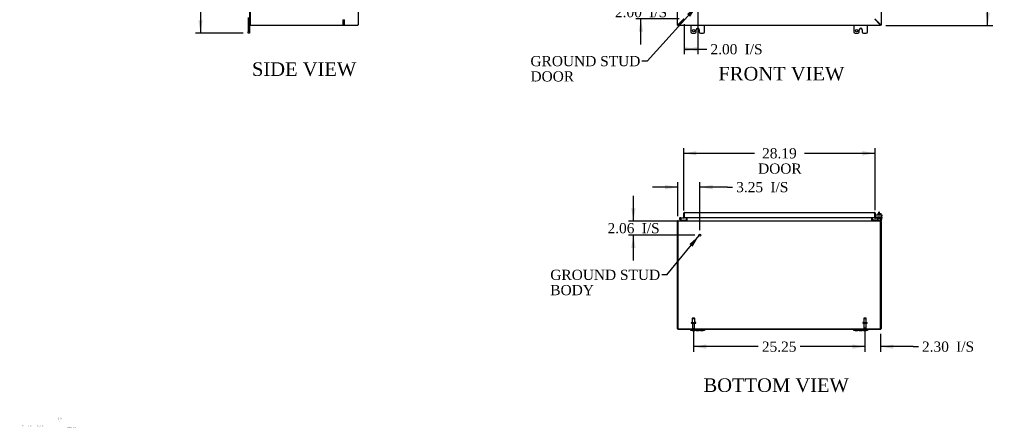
# Model space of a CAD drawing. Header units: inches. Extents: x 6 to 298, y 0 to 198.
# Tile 1 of 10: x 6 to 151, y 0 to 61. Entities that reach past the tile are written whole.
import ezdxf
from ezdxf.enums import TextEntityAlignment as Align

# ---------------------------------------------------------------- set-up
doc = ezdxf.new("R2010")
doc.units = ezdxf.units.IN
doc.header["$MEASUREMENT"] = 0
for name, color, linetype in [('COM40153-1', 7, 'CONTINUOUS'), ('COM40153-2', 7, 'CONTINUOUS'), ('COM42667', 7, 'CONTINUOUS'), ('COM42780', 7, 'CONTINUOUS'), ('COM48503', 7, 'CONTINUOUS'), ('COM48529', 7, 'CONTINUOUS'), ('COM54746-68', 7, 'CONTINUOUS'), ('COM71680-2', 7, 'CONTINUOUS'), ('COM71781-1', 7, 'CONTINUOUS'), ('DEFAULT', 7, 'CONTINUOUS'), ('DIMENSIONS', 7, 'CONTINUOUS'), ('FET07710', 7, 'CONTINUOUS'), ('SCC19011', 7, 'CONTINUOUS'), ('STD21878', 7, 'CONTINUOUS'), ('STD26094', 7, 'CONTINUOUS'), ('WAF25035', 7, 'CONTINUOUS')]:
    doc.layers.add(name, color=color, linetype=linetype)
doc.styles.add('SEACAD_TIMES_NEW_ROMAN', font='times.ttf')

# ---------------------------------------------------------------- blocks, each defined once
blk = doc.blocks.new('SEANNOT_GROUP')
at = {"layer": 'DIMENSIONS', "color": 7, "linetype": 'Continuous', "style": 'SEACAD_TIMES_NEW_ROMAN'}
blk.add_text('Hammond_WEB', height=0.125, dxfattribs=at).set_placement((13.01, 0.57), align=Align.TOP_LEFT)
blk = doc.blocks.new('SEANNOT_GROUP1')
at = {"layer": 'DEFAULT', "linetype": 'Continuous'}
blk.add_hatch(color=136, dxfattribs=at).paths.add_polyline_path([(105.1, 27.16), (106.05, 28.81), (104.62, 27.56)])
at = {"layer": 'DEFAULT', "color": 136, "linetype": 'Continuous'}
blk.add_line((101.31, 23.03), (100.56, 23.03), dxfattribs=at)
blk.add_lwpolyline([(101.31, 23.03), (106.05, 28.81)], dxfattribs=at)
at = {"layer": 'DEFAULT', "color": 136, "linetype": 'Continuous', "style": 'SEACAD_TIMES_NEW_ROMAN'}
for s, p in [('GROUND STUD', (84.15, 23.78)), ('BODY', (84.15, 21.53))]:
    blk.add_text(s, height=1.5, dxfattribs=at).set_placement(p, align=Align.TOP_LEFT)
blk = doc.blocks.new('SEANNOT_GROUP2')
at = {"layer": 'DEFAULT', "linetype": 'Continuous'}
blk.add_hatch(color=136, dxfattribs=at).paths.add_polyline_path([(104.73, 61.03), (105.76, 62.63), (104.27, 61.45)])
at = {"layer": 'DEFAULT', "color": 136, "linetype": 'Continuous'}
blk.add_line((98.39, 54.51), (97.64, 54.51), dxfattribs=at)
blk.add_lwpolyline([(98.39, 54.51), (105.76, 62.63)], dxfattribs=at)
at = {"layer": 'DEFAULT', "color": 136, "linetype": 'Continuous', "style": 'SEACAD_TIMES_NEW_ROMAN'}
for s, p in [('GROUND STUD', (81.23, 55.26)), ('DOOR', (81.23, 53.01))]:
    blk.add_text(s, height=1.5, dxfattribs=at).set_placement(p, align=Align.TOP_LEFT)
blk = doc.blocks.new('GDIMGGROUP')
at = {"layer": 'DEFAULT', "linetype": 'Continuous'}
for points in [[(148.85, 129.88), (148.54, 131.75), (148.23, 129.88)], [(148.85, 61.63), (148.23, 61.63), (148.54, 59.75)]]:
    blk.add_hatch(color=136, dxfattribs=at).paths.add_polyline_path(points)
at = {"layer": 'DEFAULT', "color": 136, "linetype": 'Continuous'}
for p, q in [((133.53, 131.75), (149.29, 131.75)), ((148.54, 97.03), (148.54, 131.75)), ((148.54, 59.75), (148.54, 95)), ((133.53, 59.75), (149.29, 59.75))]:
    blk.add_line(p, q, dxfattribs=at)
at = {"layer": 'DEFAULT', "color": 136, "linetype": 'Continuous', "style": 'SEACAD_TIMES_NEW_ROMAN'}
blk.add_text('72.00', height=1.5, dxfattribs=at).set_placement((145.98, 96.5), align=Align.TOP_LEFT)
blk = doc.blocks.new('GDIMGGROUP1')
at = {"layer": 'DEFAULT', "linetype": 'Continuous'}
for points in [[(97.17, 64.6), (97.48, 62.72), (97.8, 64.6)], [(97.17, 58.85), (97.8, 58.85), (97.48, 60.72)]]:
    blk.add_hatch(color=136, dxfattribs=at).paths.add_polyline_path(points)
at = {"layer": 'DEFAULT', "color": 136, "linetype": 'Continuous'}
for p, q in [((97.48, 62.72), (97.48, 66.47)), ((105.11, 62.72), (96.73, 62.72)), ((103.11, 60.72), (96.73, 60.72)), ((97.48, 56.97), (97.48, 60.72))]:
    blk.add_line(p, q, dxfattribs=at)
at = {"layer": 'DEFAULT', "color": 136, "linetype": 'Continuous', "style": 'SEACAD_TIMES_NEW_ROMAN'}
for s, p in [('2.00', (93.67, 62.47)), ('I/S', (98.7, 62.47))]:
    blk.add_text(s, height=1.5, dxfattribs=at).set_placement(p, align=Align.TOP_LEFT)
blk = doc.blocks.new('GDIMGGROUP3')
at = {"layer": 'DEFAULT', "linetype": 'Continuous'}
for points in [[(32.34, 131), (32.96, 131), (32.65, 132.88)], [(32.34, 60.5), (32.65, 58.63), (32.96, 60.5)]]:
    blk.add_hatch(color=136, dxfattribs=at).paths.add_polyline_path(points)
at = {"layer": 'DEFAULT', "color": 136, "linetype": 'Continuous'}
for p, q in [((38.93, 132.88), (31.9, 132.88)), ((32.65, 132.88), (32.65, 97.03)), ((32.65, 95), (32.65, 58.63)), ((38.93, 58.63), (31.9, 58.63))]:
    blk.add_line(p, q, dxfattribs=at)
at = {"layer": 'DEFAULT', "color": 136, "linetype": 'Continuous', "style": 'SEACAD_TIMES_NEW_ROMAN'}
blk.add_text('74.25', height=1.5, dxfattribs=at).set_placement((30.09, 96.5), align=Align.TOP_LEFT)
blk = doc.blocks.new('GDIMGGROUP4')
at = {"layer": 'DEFAULT', "linetype": 'Continuous'}
for points in [[(107.11, 12.14), (107.11, 12.77), (105.23, 12.45)], [(128.61, 12.14), (130.48, 12.45), (128.61, 12.77)]]:
    blk.add_hatch(color=136, dxfattribs=at).paths.add_polyline_path(points)
at = {"layer": 'DEFAULT', "color": 136, "linetype": 'Continuous'}
for p, q in [((105.23, 15.16), (105.23, 11.7)), ((130.48, 15.16), (130.48, 11.7)), ((114.77, 12.45), (105.23, 12.45)), ((130.48, 12.45), (120.94, 12.45))]:
    blk.add_line(p, q, dxfattribs=at)
at = {"layer": 'DEFAULT', "color": 136, "linetype": 'Continuous', "style": 'SEACAD_TIMES_NEW_ROMAN'}
blk.add_text('25.25', height=1.5, dxfattribs=at).set_placement((115.3, 13.2), align=Align.TOP_LEFT)
blk = doc.blocks.new('GDIMGGROUP11')
at = {"layer": 'DEFAULT', "linetype": 'Continuous'}
for points in [[(105.67, 41.25), (103.79, 40.93), (105.67, 40.62)], [(130.11, 41.25), (130.11, 40.62), (131.98, 40.93)]]:
    blk.add_hatch(color=136, dxfattribs=at).paths.add_polyline_path(points)
at = {"layer": 'DEFAULT', "color": 136, "linetype": 'Continuous'}
for p, q in [((103.79, 32.51), (103.79, 41.68)), ((103.79, 40.93), (114.22, 40.93)), ((121.56, 40.93), (131.98, 40.93)), ((131.98, 32.53), (131.98, 41.68))]:
    blk.add_line(p, q, dxfattribs=at)
at = {"layer": 'DEFAULT', "color": 136, "linetype": 'Continuous', "style": 'SEACAD_TIMES_NEW_ROMAN'}
for s, p in [('28.19', (115.33, 41.68)), ('DOOR', (114.74, 39.43))]:
    blk.add_text(s, height=1.5, dxfattribs=at).set_placement(p, align=Align.TOP_LEFT)
blk = doc.blocks.new('GDIMGGROUP14')
at = {"layer": 'DEFAULT', "linetype": 'Continuous'}
for points in [[(128.61, 12.13), (130.48, 12.45), (128.61, 12.76)], [(134.66, 12.13), (134.66, 12.76), (132.78, 12.45)]]:
    blk.add_hatch(color=136, dxfattribs=at).paths.add_polyline_path(points)
at = {"layer": 'DEFAULT', "color": 136, "linetype": 'Continuous'}
for p, q in [((130.48, 15.26), (130.48, 11.7)), ((132.78, 14.33), (132.78, 11.7)), ((130.48, 12.45), (126.73, 12.45)), ((137.59, 12.45), (132.78, 12.45)), ((137.59, 12.45), (138.34, 12.45))]:
    blk.add_line(p, q, dxfattribs=at)
at = {"layer": 'DEFAULT', "color": 136, "linetype": 'Continuous', "style": 'SEACAD_TIMES_NEW_ROMAN'}
for s, p in [('2.30', (138.87, 13.2)), ('I/S', (143.9, 13.2))]:
    blk.add_text(s, height=1.5, dxfattribs=at).set_placement(p, align=Align.TOP_LEFT)
blk = doc.blocks.new('GDIMGGROUP15')
at = {"layer": 'DEFAULT', "linetype": 'Continuous'}
for points in [[(105.74, 55.94), (105.74, 56.57), (103.86, 56.26)], [(103.99, 55.94), (105.86, 56.26), (103.99, 56.57)]]:
    blk.add_hatch(color=136, dxfattribs=at).paths.add_polyline_path(points)
at = {"layer": 'DEFAULT', "color": 136, "linetype": 'Continuous'}
for p, q in [((105.86, 61.97), (105.86, 55.51)), ((103.86, 59.97), (103.86, 55.51)), ((103.86, 56.26), (106.46, 56.26)), ((106.46, 56.26), (107.21, 56.26))]:
    blk.add_line(p, q, dxfattribs=at)
at = {"layer": 'DEFAULT', "color": 136, "linetype": 'Continuous', "style": 'SEACAD_TIMES_NEW_ROMAN'}
for s, p in [('2.00', (107.73, 57.01)), ('I/S', (112.76, 57.01))]:
    blk.add_text(s, height=1.5, dxfattribs=at).set_placement(p, align=Align.TOP_LEFT)
blk = doc.blocks.new('GDIMGGROUP16')
at = {"layer": 'DEFAULT', "linetype": 'Continuous'}
for points in [[(101.05, 36.26), (101.05, 35.63), (102.93, 35.95)], [(108.05, 36.26), (106.18, 35.95), (108.05, 35.63)]]:
    blk.add_hatch(color=136, dxfattribs=at).paths.add_polyline_path(points)
at = {"layer": 'DEFAULT', "color": 136, "linetype": 'Continuous'}
for p, q in [((102.93, 31.65), (102.93, 36.7)), ((106.18, 29.62), (106.18, 36.7)), ((102.93, 35.95), (99.18, 35.95)), ((110.24, 35.95), (106.18, 35.95)), ((110.24, 35.95), (110.99, 35.95))]:
    blk.add_line(p, q, dxfattribs=at)
at = {"layer": 'DEFAULT', "color": 136, "linetype": 'Continuous', "style": 'SEACAD_TIMES_NEW_ROMAN'}
for s, p in [('3.25', (111.52, 36.7)), ('I/S', (116.55, 36.7))]:
    blk.add_text(s, height=1.5, dxfattribs=at).set_placement(p, align=Align.TOP_LEFT)
blk = doc.blocks.new('GDIMGGROUP17')
at = {"layer": 'DEFAULT', "linetype": 'Continuous'}
for points in [[(96.07, 32.81), (96.39, 30.93), (96.7, 32.81)], [(96.07, 27), (96.7, 27), (96.39, 28.87)]]:
    blk.add_hatch(color=136, dxfattribs=at).paths.add_polyline_path(points)
at = {"layer": 'DEFAULT', "color": 136, "linetype": 'Continuous'}
for p, q in [((96.39, 30.93), (96.39, 34.68)), ((103.37, 30.93), (95.64, 30.93)), ((105.43, 28.87), (95.64, 28.87)), ((96.39, 25.12), (96.39, 28.87))]:
    blk.add_line(p, q, dxfattribs=at)
at = {"layer": 'DEFAULT', "color": 136, "linetype": 'Continuous', "style": 'SEACAD_TIMES_NEW_ROMAN'}
for s, p in [('2.06', (92.57, 30.65)), ('I/S', (97.6, 30.65))]:
    blk.add_text(s, height=1.5, dxfattribs=at).set_placement(p, align=Align.TOP_LEFT)

msp = doc.modelspace()

# ---------------------------------------------------------------- linework, layer by layer
at = {"layer": 'COM40153-1', "color": 7}
for p, q in [((132.53, 32.08), (132.53, 32.25)), ((132.61, 32.25), (132.53, 32.25)), ((132.61, 32.08), (132.61, 32.25))]:
    msp.add_line(p, q, dxfattribs=at)
at = {"layer": 'COM40153-2', "color": 7}
for p, q in [((132.05, 32.04), (131.98, 32.04)), ((132.05, 31.85), (132.05, 32.04)), ((132.26, 31.44), (132.11, 31.44)), ((132.26, 31.51), (132.15, 31.51)), ((132.98, 31.51), (132.95, 31.51)), ((132.95, 31.44), (132.98, 31.44)), ((132.98, 31.51), (132.98, 31.44))]:
    msp.add_line(p, q, dxfattribs=at)
msp.add_arc((132.09, 31.55), 0.108, 180, 186.8545, dxfattribs=at)
at = {"layer": 'COM42667', "color": 7}
for p, q in [((131.98, 31.85), (132.95, 31.85)), ((131.98, 31.71), (131.98, 31.85)), ((131.98, 31.71), (131.98, 31.45)), ((132.1, 31.42), (132.15, 31.52)), ((132.26, 31.48), (132.26, 31.22)), ((132.61, 31.31), (132.73, 31.47)), ((132.61, 31.28), (132.61, 31.31)), ((132.72, 31.28), (132.61, 31.28)), ((132.72, 31.43), (132.64, 31.31)), ((132.64, 31.31), (132.72, 31.31)), ((132.72, 31.31), (132.72, 31.43)), ((132.72, 31.22), (132.72, 31.28)), ((132.75, 31.22), (132.72, 31.22)), ((132.73, 31.47), (132.75, 31.47)), ((132.75, 31.47), (132.75, 31.31)), ((132.75, 31.31), (132.79, 31.31)), ((132.79, 31.28), (132.75, 31.28)), ((132.75, 31.28), (132.75, 31.22)), ((132.79, 31.31), (132.79, 31.28)), ((132.95, 31.85), (132.95, 31.71)), ((132.95, 31.22), (132.95, 31.71))]:
    msp.add_line(p, q, dxfattribs=at)
for centre, radius, start, end in [((132.04, 31.45), 0.06, 180, 202.199), ((132.2, 31.48), 0.06, 0, 147.1545), ((132.39, 31.22), 0.125, 180, 270), ((132.83, 31.22), 0.125, 270, 0)]:
    msp.add_arc(centre, radius, start, end, dxfattribs=at)
at = {"layer": 'COM42780', "color": 7}
for p, q in [((131.55, 31.1), (131.62, 31.16)), ((131.55, 31.1), (131.6, 31.05)), ((131.62, 31.16), (131.67, 31.11)), ((131.7, 31.1), (132.6, 31.1)), ((131.74, 31.1), (131.74, 31.1)), ((131.8, 31.1), (131.74, 31.1)), ((131.8, 31.1), (131.8, 31.1)), ((131.83, 31.1), (131.8, 31.1)), ((131.83, 31.1), (131.83, 31.1)), ((131.99, 31.1), (131.83, 31.1)), ((131.94, 31.1), (131.94, 31.1)), ((131.99, 31.1), (131.99, 31.1)), ((132.35, 31.58), (132.85, 31.58)), ((132.35, 31.49), (132.35, 31.58)), ((132.35, 31.44), (132.35, 31.49)), ((132.35, 31.49), (132.35, 31.02)), ((132.35, 31.48), (132.85, 31.48)), ((132.41, 31.48), (132.41, 31.39)), ((132.41, 31.39), (132.8, 31.39)), ((132.48, 31.58), (132.48, 31.39)), ((132.5, 31.58), (132.5, 31.39)), ((132.6, 31.1), (132.85, 31.1)), ((132.71, 31.39), (132.71, 31.58)), ((132.73, 31.58), (132.73, 31.39)), ((132.85, 31), (132.75, 31)), ((132.8, 31.39), (132.8, 31.48)), ((132.85, 31.44), (132.85, 31.58)), ((132.85, 31.15), (132.85, 31.44)), ((132.85, 31.1), (132.85, 31.15)), ((132.85, 31.1), (132.85, 31.1)), ((132.85, 31.1), (132.85, 31))]:
    msp.add_line(p, q, dxfattribs=at)
for radius in [0.143, 0.048]:
    msp.add_arc((131.7, 31.15), radius, 225, 270, dxfattribs=at)
msp.add_ellipse((132.1, 32.1), major_axis=(0, -14.32), ratio=0.017455, start_param=1.503851, end_param=1.524085, dxfattribs=at)
for points, knots in [([(132.34, 31.1), (132.35, 31.1), (132.35, 31.1), (132.35, 31.1), (132.35, 31.1), (132.35, 31.11)], [0, 0, 0, 0, 0.25, 0.25, 0.3597521, 0.3597521, 0.3597521, 0.3597521]), ([(132.35, 31.02), (132.35, 31.01), (132.35, 31.01), (132.35, 31.01), (132.35, 31), (132.34, 31)], [0, 0, 0, 0, 0.5, 0.5, 1, 1, 1, 1]), ([(132.35, 31.11), (132.35, 31.11), (132.35, 31.11), (132.35, 31.11), (132.35, 31.11), (132.35, 31.12), (132.35, 31.12), (132.35, 31.13), (132.35, 31.14), (132.35, 31.15)], [0.3597521, 0.3597521, 0.3597521, 0.3597521, 0.375, 0.375, 0.5, 0.5, 0.75, 0.75, 1, 1, 1, 1])]:
    msp.add_open_spline(points, degree=3, knots=knots, dxfattribs=at)
at = {"layer": 'COM48503', "color": 7}
for p, q in [((39.87, 131.68), (39.87, 59.82)), ((132.86, 62.72), (132.86, 59.82)), ((39.94, 59.82), (39.87, 59.82)), ((131.91, 60.72), (132.75, 59.88)), ((132.86, 59.82), (132.78, 59.82)), ((131.48, 31.45), (131.48, 31.04)), ((131.55, 31.04), (131.48, 31.04)), ((131.55, 31.45), (131.55, 31.04)), ((132.73, 31), (132.75, 31)), ((132.75, 30.99), (132.75, 31)), ((132.86, 30.9), (132.78, 30.9)), ((132.86, 30.9), (132.86, 15.11)), ((102.93, 15.08), (102.93, 15)), ((102.93, 15), (104.86, 15)), ((106.86, 15), (128.86, 15)), ((130.86, 15), (132.75, 15))]:
    msp.add_line(p, q, dxfattribs=at)
for centre, radius, start, end in [((131.59, 31.04), 0.108, 180, 190.4195), ((131.59, 31.04), 0.036, 180, 270), ((132.75, 30.9), 0.108, 0, 90), ((132.75, 30.9), 0.036, 0, 36.2852), ((132.75, 15.11), 0.108, 270, 0)]:
    msp.add_arc(centre, radius, start, end, dxfattribs=at)
for points, knots in [([(132.75, 59.88), (132.75, 59.88), (132.76, 59.87), (132.77, 59.86), (132.77, 59.86), (132.78, 59.85), (132.78, 59.84), (132.78, 59.83), (132.78, 59.83), (132.78, 59.82)], [0, 0, 0, 0, 0.25, 0.25, 0.5, 0.5, 0.75, 0.75, 1, 1, 1, 1]), ([(132.75, 59.88), (132.75, 59.88), (132.76, 59.88), (132.78, 59.87), (132.78, 59.87), (132.8, 59.86), (132.8, 59.86), (132.81, 59.86), (132.82, 59.85), (132.83, 59.85), (132.83, 59.85), (132.84, 59.84), (132.84, 59.84), (132.85, 59.83), (132.86, 59.83), (132.86, 59.82)], [0, 0, 0, 0, 0.125, 0.125, 0.25, 0.25, 0.375, 0.375, 0.5, 0.5, 0.625, 0.625, 0.75, 0.75, 1, 1, 1, 1])]:
    msp.add_open_spline(points, degree=3, knots=knots, dxfattribs=at)
at = {"layer": 'COM48529', "color": 7}
for p, q in [((39.94, 59.82), (39.94, 59.75)), ((55.76, 59.75), (39.94, 59.75)), ((55.76, 59.75), (55.76, 59.82)), ((55.86, 59.86), (55.87, 59.86)), ((55.87, 59.88), (55.87, 59.86)), ((102.93, 59.75), (102.93, 59.82)), ((132.78, 59.75), (102.93, 59.75)), ((103.84, 60.72), (102.98, 59.86)), ((132.73, 59.86), (131.91, 60.68)), ((132.78, 59.75), (132.78, 59.82)), ((102.93, 30.9), (102.93, 15.08)), ((102.98, 31), (132.73, 31)), ((104.25, 31.04), (104.25, 31.45)), ((131.46, 31.45), (131.46, 31.04)), ((132.78, 15.08), (132.78, 30.9)), ((102.93, 15.08), (132.78, 15.08))]:
    msp.add_line(p, q, dxfattribs=at)
for radius, end in [(0.108, 0), (0.036, 302.5662)]:
    msp.add_arc((55.76, 59.86), radius, 270, end, dxfattribs=at)
for points, knots in [([(102.93, 59.75), (102.93, 59.75), (102.93, 59.75), (102.94, 59.76), (102.94, 59.76), (102.94, 59.76), (102.95, 59.77), (102.95, 59.78), (102.95, 59.78), (102.96, 59.79), (102.96, 59.79), (102.96, 59.81), (102.97, 59.81), (102.97, 59.83), (102.98, 59.85), (102.98, 59.86)], [0, 0, 0, 0, 0.125, 0.125, 0.25, 0.25, 0.375, 0.375, 0.5, 0.5, 0.625, 0.625, 0.75, 0.75, 1, 1, 1, 1]), ([(102.93, 59.82), (102.93, 59.82), (102.94, 59.83), (102.95, 59.83), (102.95, 59.83), (102.96, 59.84), (102.96, 59.84), (102.97, 59.85), (102.98, 59.86), (102.98, 59.86)], [0, 0, 0, 0, 0.25, 0.25, 0.5, 0.5, 0.75, 0.75, 1, 1, 1, 1]), ([(132.78, 59.82), (132.78, 59.82), (132.77, 59.83), (132.77, 59.83), (132.76, 59.83), (132.75, 59.84), (132.75, 59.84), (132.74, 59.85), (132.73, 59.86), (132.73, 59.86)], [0, 0, 0, 0, 0.25, 0.25, 0.5, 0.5, 0.75, 0.75, 1, 1, 1, 1]), ([(132.78, 59.75), (132.78, 59.75), (132.78, 59.75), (132.77, 59.76), (132.77, 59.76), (132.77, 59.76), (132.77, 59.77), (132.76, 59.78), (132.76, 59.78), (132.75, 59.79), (132.75, 59.79), (132.75, 59.81), (132.74, 59.81), (132.74, 59.83), (132.73, 59.85), (132.73, 59.86)], [0, 0, 0, 0, 0.125, 0.125, 0.25, 0.25, 0.375, 0.375, 0.5, 0.5, 0.625, 0.625, 0.75, 0.75, 1, 1, 1, 1]), ([(102.93, 30.9), (102.93, 30.9), (102.93, 30.91), (102.94, 30.92), (102.94, 30.93), (102.94, 30.94), (102.95, 30.95), (102.95, 30.96), (102.95, 30.97), (102.96, 30.98), (102.96, 30.98), (102.96, 30.99), (102.97, 30.99), (102.97, 31), (102.98, 31), (102.98, 31)], [0, 0, 0, 0, 0.125, 0.125, 0.25, 0.25, 0.375, 0.375, 0.5, 0.5, 0.625, 0.625, 0.75, 0.75, 1, 1, 1, 1]), ([(104.25, 31.04), (104.25, 31.04), (104.25, 31.04), (104.25, 31.03), (104.24, 31.03), (104.24, 31.02), (104.23, 31.02), (104.22, 31.01), (104.21, 31.01), (104.19, 31.01), (104.18, 31.01), (104.16, 31), (104.15, 31), (104.14, 31)], [0, 0, 0, 0, 0.0625, 0.0625, 0.125, 0.125, 0.25, 0.25, 0.5, 0.5, 0.75, 0.75, 1, 1, 1, 1]), ([(131.57, 31), (131.56, 31), (131.55, 31), (131.53, 31.01), (131.52, 31.01), (131.5, 31.01), (131.49, 31.01), (131.48, 31.02), (131.47, 31.02), (131.47, 31.03), (131.47, 31.03), (131.46, 31.03), (131.46, 31.04), (131.46, 31.04), (131.46, 31.04), (131.46, 31.04)], [0, 0, 0, 0, 0.25, 0.25, 0.5, 0.5, 0.75, 0.75, 0.875, 0.875, 0.9375, 0.9375, 0.96875, 0.96875, 1, 1, 1, 1]), ([(132.78, 30.9), (132.78, 30.9), (132.78, 30.91), (132.77, 30.92), (132.77, 30.93), (132.77, 30.94), (132.77, 30.95), (132.76, 30.96), (132.76, 30.97), (132.75, 30.98), (132.75, 30.98), (132.75, 30.99), (132.74, 30.99), (132.74, 31), (132.73, 31), (132.73, 31)], [0, 0, 0, 0, 0.125, 0.125, 0.25, 0.25, 0.375, 0.375, 0.5, 0.5, 0.625, 0.625, 0.75, 0.75, 1, 1, 1, 1])]:
    msp.add_open_spline(points, degree=3, knots=knots, dxfattribs=at)
at = {"layer": 'COM54746-68', "color": 7}
for p, q in [((103.86, 31.91), (103.86, 31.91)), ((103.42, 31), (103.21, 31.22)), ((103.25, 31.26), (103.44, 31.07)), ((103.35, 31.42), (103.28, 31.42)), ((103.4, 31.3), (103.34, 31.3)), ((103.35, 31.42), (103.79, 31.42)), ((103.39, 31.36), (103.41, 31.36)), ((103.9, 31.36), (103.41, 31.36)), ((103.44, 31.07), (104.14, 31.07)), ((103.93, 31.45), (103.93, 31.38)), ((104.14, 31.07), (104.14, 31))]:
    msp.add_line(p, q, dxfattribs=at)
msp.add_circle((103.28, 31.3), 0.05, dxfattribs=at)
for centre, radius, start, end in [((103.28, 31.3), 0.117, 0, 227.608), ((103.28, 31.3), 0.055, 0, 228.8041), ((103.28, 31.3), 0.055, 228.8041, 0), ((103.28, 31.3), 0.117, 287.0274, 0), ((103.28, 31.3), 0.135, 24.0421, 60.0736), ((103.9, 31.38), 0.025, 270, 0)]:
    msp.add_arc(centre, radius, start, end, dxfattribs=at)
at = {"layer": 'COM71680-2', "color": 7}
for p, q in [((39.94, 131.68), (39.94, 59.82)), ((55.87, 131.63), (55.87, 59.88)), ((102.86, 59.82), (102.86, 131.68)), ((39.94, 59.82), (55.76, 59.82)), ((102.93, 59.82), (102.86, 59.82)), ((103.81, 60.72), (102.96, 59.88)), ((102.93, 30.9), (102.86, 30.9)), ((102.86, 15.08), (102.86, 30.9)), ((102.96, 31), (102.96, 30.99)), ((102.98, 31), (102.96, 31)), ((104.16, 31.45), (104.16, 31.04)), ((104.16, 31.04), (104.23, 31.04)), ((104.23, 31.45), (104.23, 31.04)), ((102.86, 15.08), (102.93, 15.08))]:
    msp.add_line(p, q, dxfattribs=at)
for centre, radius, start, end in [((102.96, 30.9), 0.108, 90, 180), ((102.96, 30.9), 0.036, 147.1291, 180), ((104.12, 31.04), 0.036, 270, 360), ((104.12, 31.04), 0.108, 349.1034, 360)]:
    msp.add_arc(centre, radius, start, end, dxfattribs=at)
for points, knots in [([(55.76, 59.82), (55.77, 59.83), (55.78, 59.83), (55.79, 59.83), (55.8, 59.84), (55.81, 59.84), (55.82, 59.84), (55.83, 59.85), (55.83, 59.85), (55.84, 59.85), (55.85, 59.86), (55.86, 59.86), (55.86, 59.86), (55.87, 59.87), (55.87, 59.88), (55.87, 59.88)], [0, 0, 0, 0, 0.125, 0.125, 0.25, 0.25, 0.375, 0.375, 0.5, 0.5, 0.625, 0.625, 0.75, 0.75, 1, 1, 1, 1]), ([(102.86, 59.82), (102.86, 59.83), (102.86, 59.83), (102.86, 59.83), (102.86, 59.84), (102.87, 59.84), (102.87, 59.84), (102.88, 59.85), (102.88, 59.85), (102.89, 59.85), (102.9, 59.86), (102.91, 59.86), (102.92, 59.86), (102.93, 59.87), (102.95, 59.88), (102.96, 59.88)], [0, 0, 0, 0, 0.125, 0.125, 0.25, 0.25, 0.375, 0.375, 0.5, 0.5, 0.625, 0.625, 0.75, 0.75, 1, 1, 1, 1]), ([(102.93, 59.82), (102.93, 59.83), (102.93, 59.83), (102.93, 59.84), (102.93, 59.85), (102.94, 59.86), (102.95, 59.86), (102.95, 59.87), (102.96, 59.88), (102.96, 59.88)], [0, 0, 0, 0, 0.25, 0.25, 0.5, 0.5, 0.75, 0.75, 1, 1, 1, 1])]:
    msp.add_open_spline(points, degree=3, knots=knots, dxfattribs=at)
at = {"layer": 'COM71781-1', "color": 7}
for p, q in [((103.79, 31.42), (103.79, 32.11)), ((103.86, 32.21), (103.86, 32.11)), ((103.86, 32.11), (103.86, 32.21)), ((103.86, 31.42), (103.86, 32.11)), ((103.86, 32.11), (103.86, 31.45)), ((103.9, 32.21), (131.87, 32.21)), ((131.91, 32.11), (131.91, 32.21)), ((131.91, 32.21), (131.91, 32.11)), ((131.91, 31.45), (131.91, 32.11)), ((131.91, 32.11), (131.91, 31.45)), ((131.98, 32.11), (131.98, 31.45)), ((103.79, 31.42), (103.86, 31.42)), ((103.86, 31.45), (131.91, 31.45)), ((131.98, 31.45), (131.91, 31.45)), ((131.99, 31.42), (131.95, 31.36)), ((132.19, 31.44), (132.02, 31.41)), ((132.02, 31.41), (132.04, 31.34)), ((132.21, 31.37), (132.04, 31.34)), ((132.21, 31.37), (132.19, 31.44))]:
    msp.add_line(p, q, dxfattribs=at)
for centre, radius, start, end in [((103.9, 32.11), 0.108, 109.4712, 180), ((103.9, 32.11), 0.108, 90, 109.4712), ((131.87, 32.11), 0.108, 70.5288, 90), ((131.87, 32.11), 0.108, 0, 70.5288), ((132.02, 31.45), 0.108, 180, 230), ((132.02, 31.45), 0.108, 230.0001, 279.9999), ((132.02, 31.45), 0.036, 180, 230), ((132.02, 31.45), 0.036, 230, 280)]:
    msp.add_arc(centre, radius, start, end, dxfattribs=at)
for centre, start_param, end_param in [((103.9, 32.11), 3.141593, 3.48143), ((131.87, 32.11), 2.801756, 3.141593)]:
    msp.add_ellipse(centre, major_axis=(0, -0.108), ratio=0.997813, start_param=start_param, end_param=end_param, dxfattribs=at)
at = {"layer": 'FET07710', "color": 7}
for p, q in [((39.68, 60.94), (39.68, 58.82)), ((39.87, 59.82), (39.87, 58.82)), ((104.86, 59.75), (104.86, 58.82)), ((106.86, 58.82), (106.86, 59.75)), ((128.86, 59.75), (128.86, 58.82)), ((130.86, 58.82), (130.86, 59.75)), ((39.68, 58.63), (39.68, 58.82)), ((39.87, 58.63), (39.68, 58.63)), ((39.87, 58.82), (39.87, 58.63)), ((105.04, 58.63), (105.45, 58.63)), ((105.64, 58.82), (105.64, 59.13)), ((105.85, 59.35), (105.86, 59.35)), ((106.07, 59.13), (106.07, 58.82)), ((106.26, 58.63), (106.67, 58.63)), ((129.04, 58.63), (129.45, 58.63)), ((129.64, 58.82), (129.64, 59.13)), ((129.85, 59.35), (129.86, 59.35)), ((130.07, 59.13), (130.07, 58.82)), ((130.26, 58.63), (130.67, 58.63)), ((104.86, 14.82), (104.86, 15)), ((104.86, 15), (105.04, 15)), ((105.04, 14.82), (104.86, 14.82)), ((105.04, 15), (105.45, 15)), ((105.04, 14.82), (105.45, 14.82)), ((105.45, 15), (105.64, 15)), ((105.64, 14.82), (105.45, 14.82)), ((105.64, 15), (105.85, 15)), ((105.64, 15), (105.64, 14.82)), ((105.64, 14.82), (105.85, 14.82)), ((105.85, 15), (105.86, 15)), ((105.85, 14.82), (105.86, 14.82)), ((105.86, 15), (106.07, 15)), ((105.86, 14.82), (106.07, 14.82)), ((106.07, 14.82), (106.07, 15)), ((106.07, 15), (106.26, 15)), ((106.26, 14.82), (106.07, 14.82)), ((106.26, 15), (106.67, 15)), ((106.26, 14.82), (106.67, 14.82)), ((106.67, 15), (106.86, 15)), ((106.86, 14.82), (106.67, 14.82)), ((106.86, 15), (106.86, 14.82)), ((128.86, 14.82), (128.86, 15)), ((128.86, 15), (129.04, 15)), ((129.04, 14.82), (128.86, 14.82)), ((129.04, 15), (129.45, 15)), ((129.04, 14.82), (129.45, 14.82)), ((129.45, 15), (129.64, 15)), ((129.64, 14.82), (129.45, 14.82)), ((129.64, 15), (129.85, 15)), ((129.64, 15), (129.64, 14.82)), ((129.64, 14.82), (129.85, 14.82)), ((129.85, 15), (129.86, 15)), ((129.85, 14.82), (129.86, 14.82)), ((129.86, 15), (130.07, 15)), ((129.86, 14.82), (130.07, 14.82)), ((130.07, 14.82), (130.07, 15)), ((130.07, 15), (130.26, 15)), ((130.26, 14.82), (130.07, 14.82)), ((130.26, 15), (130.67, 15)), ((130.26, 14.82), (130.67, 14.82)), ((130.67, 15), (130.86, 15)), ((130.86, 14.82), (130.67, 14.82)), ((130.86, 15), (130.86, 14.82))]:
    msp.add_line(p, q, dxfattribs=at)
for centre in [(105.25, 59), (129.25, 59)]:
    msp.add_circle(centre, 0.156, dxfattribs=at)
for centre, radius, start, end in [((105.04, 58.82), 0.188, 180, 270), ((105.45, 58.82), 0.188, 270, 0), ((105.85, 59.13), 0.218, 90, 180), ((105.86, 59.13), 0.218, 0, 90), ((106.26, 58.82), 0.188, 180, 270), ((106.67, 58.82), 0.188, 270, 0), ((129.04, 58.82), 0.187, 180, 270), ((129.45, 58.82), 0.188, 270, 0), ((129.85, 59.13), 0.218, 90, 180), ((129.86, 59.13), 0.218, 0, 90), ((130.26, 58.82), 0.188, 180, 270), ((130.67, 58.82), 0.188, 270, 0)]:
    msp.add_arc(centre, radius, start, end, dxfattribs=at)
at = {"layer": 'SCC19011', "color": 7}
for p, q in [((132.39, 32.08), (132.39, 31.89)), ((132.39, 32.08), (132.6, 32.08)), ((132.6, 32.08), (132.6, 31.89)), ((132.6, 32.08), (132.82, 32.08)), ((132.82, 32.08), (132.82, 31.89))]:
    msp.add_line(p, q, dxfattribs=at)
at = {"layer": 'STD21878', "color": 7}
for p, q in [((53.6, 59.86), (53.88, 59.86)), ((53.6, 59.86), (53.6, 59.82)), ((53.61, 60.57), (53.86, 60.57)), ((53.61, 60.57), (53.61, 59.86)), ((53.86, 59.86), (53.86, 60.57)), ((53.88, 59.82), (53.88, 59.86))]:
    msp.add_line(p, q, dxfattribs=at)
for radius in [0.141, 0.125]:
    msp.add_circle((106.18, 28.87), radius, dxfattribs=at)
at = {"layer": 'STD26094', "color": 7}
for p, q in [((104.91, 15.98), (104.91, 15.94)), ((104.94, 16.01), (105.53, 16.01)), ((105.08, 16.64), (105.04, 16.6)), ((105.04, 16.6), (105.42, 16.6)), ((105.04, 16.6), (105.04, 16.01)), ((105.38, 16.64), (105.08, 16.64)), ((105.42, 16.6), (105.38, 16.64)), ((105.42, 16.01), (105.42, 16.6)), ((105.56, 15.94), (105.56, 15.98)), ((130.16, 15.98), (130.16, 15.94)), ((130.19, 16.01), (130.78, 16.01)), ((130.33, 16.64), (130.29, 16.6)), ((130.29, 16.6), (130.67, 16.6)), ((130.29, 16.6), (130.29, 16.01)), ((130.63, 16.64), (130.33, 16.64)), ((130.67, 16.6), (130.63, 16.64)), ((130.67, 16.01), (130.67, 16.6)), ((130.81, 15.94), (130.81, 15.98)), ((104.94, 15.91), (105.53, 15.91)), ((105.07, 15.91), (105.07, 15.14)), ((105.4, 15.14), (105.4, 15.91)), ((130.19, 15.91), (130.78, 15.91)), ((130.32, 15.91), (130.32, 15.14)), ((130.65, 15.14), (130.65, 15.91))]:
    msp.add_line(p, q, dxfattribs=at)
for centre, radius, start, end in [((104.94, 15.98), 0.03, 90, 180), ((105.53, 15.98), 0.03, 0, 90), ((130.19, 15.98), 0.03, 90, 180), ((130.78, 15.98), 0.03, 0, 90), ((104.94, 15.94), 0.03, 180, 270), ((105.13, 15.14), 0.06, 180, 270), ((105.34, 15.14), 0.06, 270, 0), ((105.53, 15.94), 0.03, 270, 0), ((130.19, 15.94), 0.03, 180, 270), ((130.38, 15.14), 0.06, 180, 270), ((130.59, 15.14), 0.06, 270, 0), ((130.78, 15.94), 0.03, 270, 0)]:
    msp.add_arc(centre, radius, start, end, dxfattribs=at)
at = {"layer": 'WAF25035', "color": 7}
for p, q in [((132.85, 31.89), (132.35, 31.89)), ((132.35, 31.89), (132.35, 31.85)), ((132.85, 31.85), (132.85, 31.89))]:
    msp.add_line(p, q, dxfattribs=at)

# ---------------------------------------------------------------- block references
at = {"layer": 'DEFAULT', "color": 7}
for name in ['GDIMGGROUP3', 'GDIMGGROUP', 'GDIMGGROUP1', 'SEANNOT_GROUP2', 'GDIMGGROUP15', 'GDIMGGROUP11', 'GDIMGGROUP16', 'GDIMGGROUP17', 'SEANNOT_GROUP1', 'GDIMGGROUP4', 'GDIMGGROUP14']:
    msp.add_blockref(name, (0, 0), dxfattribs=at)
at = {"layer": 'DIMENSIONS', "color": 7}
msp.add_blockref('SEANNOT_GROUP', (0, 0), dxfattribs=at)

# ---------------------------------------------------------------- texts
at = {"layer": 'DEFAULT', "color": 7, "style": 'SEACAD_TIMES_NEW_ROMAN'}
for s, p in [('SIDE VIEW', (40.23, 54.33)), ('FRONT VIEW', (108.9, 53.66)), ('BOTTOM VIEW', (106.71, 7.78))]:
    msp.add_text(s, height=2, dxfattribs=at).set_placement(p, align=Align.TOP_LEFT)
at = {"layer": 'DIMENSIONS', "color": 7, "attachment_point": 5}
for s, insert, char_height, width in [('{\\fTimes New Roman|b0||i0||c0|p34;\\C7;\\H8.e-002;\\W1.;X.XXXXXX}', (11.88, 1.94), 0.08, 0.9802), ('{\\fTimes New Roman|b0||i0||c0|p34;\\C7;\\H8.e-002;\\W1.;XX XX XX}', (11.88, 1.7), 0.08, 0.9802), ('{\\fTimes New Roman|b0||i0||c0|p34;\\C7;\\H8.e-002;\\W1.;N/A\\P}', (11.87, 1.45), 0.08, 0.869), ('{\\fTimes New Roman|b0||i0||c0|p34;\\C7;\\H8.e-002;\\W1.;A}', (6.06, 0.74), 0.08, 0.1066), ('{\\fTimes New Roman|b0||i0||c0|p34;\\C7;\\H8.e-002;\\W1.;N/A}', (6.48, 0.75), 0.08, 0.4265), ('{\\fTimes New Roman|b0||i0||c0|p34;\\C7;\\H7.e-002;\\W1.;RELEASE}', (7.59, 0.76), 0.07, 1.7284), ('{\\fTimes New Roman|b0||i0||c0|p34;\\C7;\\H8.e-002;\\W1.;XXXXXXX}', (8.85, 0.75), 0.08, 0.7406), ('{\\fTimes New Roman|b0||i0||c0|p34;\\C7;\\H8.e-002;\\W1.;XXX}', (9.41, 0.75), 0.08, 0.3546)]:
    msp.add_mtext(s, dxfattribs=dict(at, insert=insert, char_height=char_height, width=width))

doc.saveas('drawing.dxf')
